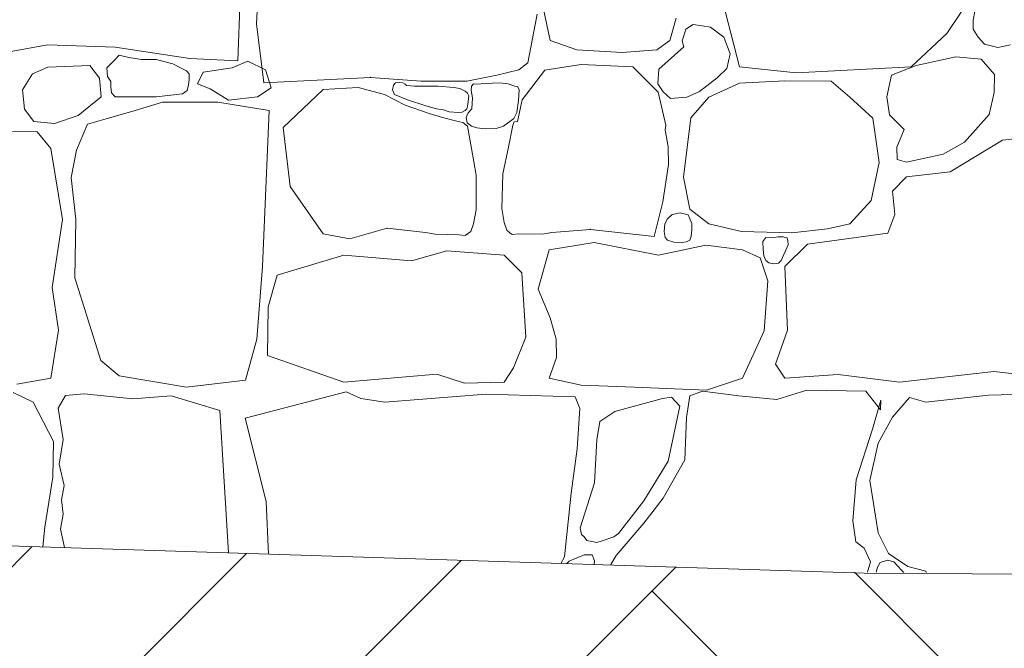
# Model space of a CAD drawing. Header units: millimetres. Extents: x 16408 to 141596, y -21057 to 26364.
# Tile 129 of 144: x 84413 to 85231, y -5563 to -5041. Entities that reach past the tile are written whole.
import ezdxf

# ---------------------------------------------------------------- set-up
doc = ezdxf.new("R2010")
doc.units = ezdxf.units.MM
doc.header["$MEASUREMENT"] = 0
doc.linetypes.add('Wipeout_Contour', pattern=[1000, 0, -1000])
doc.layers.add('0_Nr_pióra__1', color=7, linetype='Continuous', lineweight=13)
doc.layers.add('0_Nr_pióra__101', color=7, linetype='Continuous', lineweight=5, true_color=0xb2b2b2)
doc.layers.add('_elementy3d_Nr_pióra__101', color=7, linetype='Continuous', lineweight=5, true_color=0xb2b2b2)
doc.layers.add('_elementy3d', color=7, linetype='Continuous')
doc.styles.add('STYL_AUTOMATYCZNY_2', font='txt')
doc.dimstyles.new('STYL_AUTOMATYCZNY__1', dxfattribs={"dimtxt": 150, "dimasz": 95, "dimexe": 0.18, "dimexo": 0.0625, "dimgap": 0.09, "dimtad": 1, "dimtih": 1, "dimtoh": 1, "dimdec": 0, "dimlfac": 0.1, "dimzin": 0, "dimdsep": 46, "dimtxsty": 'STYL_AUTOMATYCZNY_2', "dimblk": 'ARROWHEAD_6', "dimblk1": 'ARROWHEAD_6', "dimblk2": 'ARROWHEAD_6', "dimcen": 0.09, "dimse1": 1, "dimse2": 1, "dimclrd": 7, "dimclre": 7, "dimclrt": 7, "dimadec": 1, "dimazin": 0, "dimtfac": 1, "dimtdec": 4, "dimtmove": 0, "dimatfit": 3, "dimfxl": 0, "dimtolj": 1, "dimtzin": 0, "dimarcsym": 0})

# ---------------------------------------------------------------- blocks, each defined once
blk = doc.blocks.new('*X4')
at = {"layer": '_elementy3d_Nr_pióra__101', "color": 253, "linetype": 'Continuous', "lineweight": 5, "true_color": 0xb2b2b2}
for p, q in [((84594.08, -5074.94), (84598.77, -4953.34)), ((84613.43, -4962.67), (84609.54, -5044.08)), ((84840.7, -4998.16), (84853.33, -5058.1)), ((84834.87, -5076.43), (84842.63, -5036.08)), ((84998.71, -5033.58), (85010.6, -5079.89)), ((85182.99, -5052.15), (85196.36, -5032.09)), ((85206.08, -5033.94), (85204.9, -5041.19)), ((84609.54, -5044.08), (84615.51, -5093.1)), ((84952.89, -5058.1), (84958.09, -5039.52)), ((84972.24, -5044.81), (84966.19, -5048.75)), ((84979.64, -5045.71), (84972.24, -5044.81)), ((84986.64, -5046.83), (84979.64, -5045.71)), ((85204.9, -5041.19), (85204.81, -5048.65)), ((84964.36, -5054.16), (84962.98, -5058.38)), ((84966.19, -5048.75), (84964.36, -5054.16)), ((84997.65, -5055.13), (84986.64, -5046.83)), ((85153.41, -5079.89), (85182.99, -5052.15)), ((85204.81, -5048.65), (85208.87, -5055.37)), ((84379.33, -5071.97), (84435.81, -5061.57)), ((84435.81, -5061.57), (84492.03, -5063.55)), ((84853.33, -5058.1), (84875.62, -5065.78)), ((84942, -5065.78), (84952.89, -5058.1)), ((84962.98, -5058.38), (84964.36, -5063.33)), ((85003.05, -5069.12), (84997.65, -5055.13)), ((85208.87, -5055.37), (85214.11, -5061)), ((85214.11, -5061), (85225.24, -5063.75)), ((85225.24, -5063.75), (85235.89, -5061.7)), ((84492.03, -5063.55), (84554.2, -5072.96)), ((84495.57, -5070.33), (84492.03, -5073.7)), ((84503.4, -5072.15), (84495.57, -5070.33)), ((84875.62, -5065.78), (84913.26, -5068)), ((84913.26, -5068), (84942, -5065.78)), ((84964.36, -5063.33), (84943.61, -5081.75)), ((85000.2, -5081.21), (85003.05, -5069.12)), ((84470.98, -5078.66), (84436.3, -5080.14)), ((84479.15, -5089.31), (84470.98, -5078.66)), ((84492.03, -5073.7), (84485.1, -5080.85)), ((84514.09, -5073.91), (84503.4, -5072.15)), ((84526.21, -5073.7), (84514.09, -5073.91)), ((84539.93, -5077.33), (84526.21, -5073.7)), ((84545.82, -5080.58), (84539.93, -5077.33)), ((84554.2, -5072.96), (84594.08, -5074.94)), ((84589.45, -5080.6), (84602.45, -5075.18)), ((84602.45, -5075.18), (84616.89, -5082.4)), ((84827.29, -5082.44), (84834.87, -5076.43)), ((84849.12, -5082.62), (84879.09, -5077.91)), ((84879.09, -5077.91), (84922.18, -5079.89)), ((85157.48, -5078.66), (85136.92, -5086.83)), ((85190.42, -5071.72), (85157.48, -5078.66)), ((85211.47, -5073.45), (85190.42, -5071.72)), ((85222.62, -5086.33), (85211.47, -5073.45)), ((84423.42, -5085.59), (84415.11, -5098.99)), ((84436.3, -5080.14), (84423.42, -5085.59)), ((84485.1, -5080.85), (84485.71, -5087.96)), ((84551.39, -5083.33), (84545.82, -5080.58)), ((84553.48, -5085.65), (84551.39, -5083.33)), ((84553.54, -5090.77), (84553.48, -5085.65)), ((84560.56, -5093.96), (84565.26, -5084.21)), ((84565.26, -5084.21), (84589.45, -5080.6)), ((84616.89, -5082.4), (84621.59, -5097.21)), ((84784.1, -5091.78), (84809.11, -5086.77)), ((84809.11, -5086.77), (84827.29, -5082.44)), ((84830.2, -5107.32), (84849.12, -5082.62)), ((84922.18, -5079.89), (84943.16, -5100.93)), ((84943.61, -5081.75), (84943, -5093.95)), ((84992.23, -5089), (85000.2, -5081.21)), ((85010.6, -5079.89), (85057.91, -5084.85)), ((85057.91, -5084.85), (85153.41, -5079.89)), ((85136.92, -5086.83), (85133.19, -5104.76)), ((85222.37, -5101.19), (85222.62, -5086.33)), ((84480.52, -5104.89), (84479.15, -5089.31)), ((84485.71, -5087.96), (84488.58, -5092.15)), ((84488.58, -5092.15), (84488.46, -5096.5)), ((84551.88, -5099.59), (84553.04, -5094.74)), ((84553.04, -5094.74), (84553.54, -5090.77)), ((84571.04, -5098.29), (84560.56, -5093.96)), ((84615.51, -5093.1), (84704.23, -5088.61)), ((84704.23, -5088.61), (84746.38, -5091.78)), ((84724.98, -5093.12), (84723.24, -5095.14)), ((84728.59, -5092.78), (84724.98, -5093.12)), ((84731.17, -5093.29), (84728.59, -5092.78)), ((84733.12, -5094.2), (84731.17, -5093.29)), ((84734.18, -5095.37), (84733.12, -5094.2)), ((84746.38, -5091.78), (84784.1, -5091.78)), ((84789.83, -5094.05), (84787.99, -5095.84)), ((84792.06, -5094.26), (84789.83, -5094.05)), ((84800.03, -5093.71), (84792.06, -5094.26)), ((84811.19, -5093.18), (84800.03, -5093.71)), ((84818.5, -5093.89), (84811.19, -5093.18)), ((84823.97, -5095.84), (84818.5, -5093.89)), ((84943, -5093.95), (84947.31, -5100.55)), ((84977.56, -5100.27), (84992.23, -5089)), ((85010.6, -5093.52), (84985.34, -5105.16)), ((85048.25, -5091.53), (85010.6, -5093.52)), ((85086.89, -5091.78), (85048.25, -5091.53)), ((85102.24, -5105.16), (85086.89, -5091.78)), ((84415.11, -5098.99), (84416.73, -5115.06)), ((84488.46, -5096.5), (84489.02, -5101.57)), ((84489.02, -5101.57), (84492.03, -5104.91)), ((84526.21, -5104.91), (84547.97, -5102.23)), ((84547.97, -5102.23), (84551.88, -5099.59)), ((84586.2, -5107.68), (84571.04, -5098.29)), ((84621.59, -5097.21), (84610.39, -5104.79)), ((84664.91, -5098.59), (84631.63, -5130.28)), ((84694.07, -5096.98), (84664.91, -5098.59)), ((84715.86, -5102.87), (84694.07, -5096.98)), ((84733, -5111.69), (84715.86, -5102.87)), ((84723.24, -5095.14), (84722.59, -5099.08)), ((84722.59, -5099.08), (84724.28, -5102.87)), ((84724.28, -5102.87), (84735.04, -5107.36)), ((84740.64, -5095.91), (84734.18, -5095.37)), ((84760.53, -5095.84), (84740.64, -5095.91)), ((84773.3, -5097.01), (84760.53, -5095.84)), ((84778.35, -5097.83), (84773.3, -5097.01)), ((84782.91, -5100.01), (84778.35, -5097.83)), ((84784.75, -5101.67), (84782.91, -5100.01)), ((84785.87, -5103.89), (84784.75, -5101.67)), ((84787.99, -5095.84), (84787.75, -5099.6)), ((84787.75, -5099.6), (84788.91, -5105.67)), ((84826.39, -5096.15), (84823.97, -5095.84)), ((84827.6, -5098.84), (84826.39, -5096.15)), ((84827.2, -5107.83), (84827.6, -5098.84)), ((84943.16, -5100.93), (84949.57, -5128.31)), ((84947.31, -5100.55), (84953.27, -5106.23)), ((84967.01, -5105.16), (84977.56, -5100.27)), ((85218.06, -5119.6), (85222.37, -5101.19)), ((84461.32, -5120.27), (84480.52, -5104.89)), ((84492.03, -5104.91), (84526.21, -5104.91)), ((84531.41, -5109.12), (84508.62, -5116.05)), ((84554.44, -5109.12), (84531.41, -5109.12)), ((84577.48, -5109.12), (84554.44, -5109.12)), ((84620.07, -5116.15), (84577.48, -5109.12)), ((84610.39, -5104.79), (84586.2, -5107.68)), ((84735.04, -5107.36), (84750.07, -5112.21)), ((84784.69, -5112.43), (84785.36, -5109.05)), ((84785.36, -5109.05), (84785.61, -5106.43)), ((84785.61, -5106.43), (84785.87, -5103.89)), ((84788.91, -5105.67), (84788.28, -5114.64)), ((84825.63, -5117.77), (84827.2, -5107.83)), ((84826.43, -5125.18), (84830.2, -5107.32)), ((84953.27, -5106.23), (84967.01, -5105.16)), ((84985.34, -5105.16), (84970.23, -5122.25)), ((85121.56, -5122.49), (85102.24, -5105.16)), ((85133.19, -5104.76), (85135.19, -5119.77)), ((84416.73, -5115.06), (84424.66, -5125.22)), ((84508.62, -5116.05), (84484.6, -5122.99)), ((84614.39, -5245.79), (84620.07, -5116.15)), ((84753, -5118.52), (84733, -5111.69)), ((84750.07, -5112.21), (84759.14, -5114.65)), ((84763.98, -5121.88), (84753, -5118.52)), ((84759.14, -5114.65), (84764.84, -5115.63)), ((84764.84, -5115.63), (84769.42, -5117.14)), ((84769.42, -5117.14), (84776.91, -5117.82)), ((84776.91, -5117.82), (84780.34, -5117.54)), ((84780.34, -5117.54), (84782.91, -5116.28)), ((84782.91, -5116.28), (84784.18, -5114.69)), ((84785.38, -5118.06), (84783.81, -5122.03)), ((84784.18, -5114.69), (84784.69, -5112.43)), ((84788.28, -5114.64), (84785.38, -5118.06)), ((84823.18, -5122.74), (84825.63, -5117.77)), ((85197.6, -5142.31), (85218.06, -5119.6)), ((84424.66, -5125.22), (84441.75, -5126.95)), ((84441.75, -5126.95), (84461.32, -5120.27)), ((84469.22, -5127.62), (84460.15, -5149.13)), ((84484.6, -5122.99), (84469.22, -5127.62)), ((84775.86, -5125.03), (84763.98, -5121.88)), ((84780.93, -5126.02), (84775.86, -5125.03)), ((84784.91, -5129.26), (84780.93, -5126.02)), ((84783.81, -5122.03), (84784.62, -5126.29)), ((84784.62, -5126.29), (84787.99, -5129.26)), ((84814.79, -5129.26), (84823.18, -5122.74)), ((84822.36, -5128.32), (84823.44, -5125.47)), ((84823.44, -5125.47), (84826.43, -5125.18)), ((84970.23, -5122.25), (84964.29, -5171.53)), ((85126.76, -5159.4), (85121.56, -5122.49)), ((85135.19, -5119.77), (85147.57, -5131.91)), ((84427.38, -5133.89), (84396.42, -5133.39)), ((84438.78, -5147.68), (84427.38, -5133.89)), ((84631.63, -5130.28), (84637.52, -5179.34)), ((84787.99, -5147.68), (84784.91, -5129.26)), ((84787.99, -5129.26), (84792.43, -5130.56)), ((84792.43, -5130.56), (84799.45, -5131.27)), ((84799.45, -5131.27), (84808.69, -5131.13)), ((84808.69, -5131.13), (84814.79, -5129.26)), ((84818.78, -5146.64), (84822.36, -5128.32)), ((84949.57, -5128.31), (84949.06, -5132.09)), ((84949.06, -5132.09), (84951.47, -5146.19)), ((85147.57, -5131.91), (85141.38, -5146.52)), ((85296.42, -5133.39), (85229.06, -5140.82)), ((85179.77, -5152.46), (85197.6, -5142.31)), ((85229.06, -5140.82), (85185.71, -5167.08)), ((84448.44, -5206.71), (84438.78, -5147.68)), ((84460.15, -5149.13), (84455.62, -5171.73)), ((84791.98, -5169.78), (84787.99, -5147.68)), ((84814.18, -5168.62), (84818.78, -5146.64)), ((84951.47, -5146.19), (84951.65, -5161.02)), ((85141.38, -5146.52), (85141.62, -5156.92)), ((85120.08, -5190.85), (85126.76, -5159.4)), ((85141.62, -5156.92), (85149.55, -5159.15)), ((85149.55, -5159.15), (85179.77, -5152.46)), ((84813.4, -5197.47), (84814.18, -5168.62)), ((84951.65, -5161.02), (84947.07, -5191.93)), ((85185.71, -5167.08), (85149.55, -5171.29)), ((84455.62, -5171.73), (84459.53, -5206.54)), ((84791.98, -5198.63), (84791.98, -5169.78)), ((84964.29, -5171.53), (84969.49, -5198.04)), ((85149.55, -5171.29), (85137.91, -5183.18)), ((84637.52, -5179.34), (84664.91, -5218.59)), ((85137.91, -5183.18), (85139.64, -5202.49)), ((84947.07, -5191.93), (84939.88, -5220.88)), ((85102.24, -5210.17), (85120.08, -5190.85)), ((84789.9, -5210.3), (84791.98, -5198.63)), ((84815.16, -5209.18), (84813.4, -5197.47)), ((84961.49, -5201.13), (84954.83, -5202.61)), ((84968.15, -5202.67), (84961.49, -5201.13)), ((84969.49, -5198.04), (84985.34, -5210.17)), ((84439.77, -5263.18), (84448.44, -5206.71)), ((84459.53, -5206.54), (84458.59, -5255)), ((84817.43, -5215.54), (84815.16, -5209.18)), ((84950.91, -5206.21), (84948.59, -5210.33)), ((84954.83, -5202.61), (84950.91, -5206.21)), ((84969.49, -5206.21), (84968.15, -5202.67)), ((84971.01, -5210.04), (84969.49, -5206.21)), ((85139.64, -5202.49), (85133.95, -5218.1)), ((84687.13, -5222.8), (84718.01, -5213.98)), ((84718.01, -5213.98), (84749.95, -5217.52)), ((84749.95, -5217.52), (84757.93, -5218.97)), ((84784.91, -5218.59), (84787.45, -5216.59)), ((84787.45, -5216.59), (84789.9, -5210.3)), ((84819.92, -5217.6), (84817.43, -5215.54)), ((84821.88, -5218.98), (84819.92, -5217.6)), ((84854.9, -5217.49), (84846.88, -5218.73)), ((84886.92, -5214.83), (84854.9, -5217.49)), ((84939.88, -5220.88), (84886.92, -5214.83)), ((84948.59, -5210.33), (84948.14, -5216.66)), ((84948.14, -5216.66), (84949.01, -5221.59)), ((84970.47, -5220.46), (84971.24, -5215.35)), ((84971.24, -5215.35), (84971.01, -5210.04)), ((84985.34, -5210.17), (85012.34, -5216.61)), ((85012.34, -5216.61), (85054.19, -5217.85)), ((85054.19, -5217.85), (85083.67, -5214.38)), ((85083.67, -5214.38), (85102.24, -5210.17)), ((84664.91, -5218.59), (84687.13, -5222.8)), ((84757.93, -5218.97), (84777.79, -5219.32)), ((84777.79, -5219.32), (84782.91, -5219.91)), ((84782.91, -5219.91), (84784.91, -5218.59)), ((84827.02, -5218.54), (84821.88, -5218.98)), ((84846.88, -5218.73), (84827.02, -5218.54)), ((84852.58, -5231.72), (84889.98, -5225.78)), ((84889.98, -5225.78), (84943.48, -5236.18)), ((84949.01, -5221.59), (84950.91, -5223.79)), ((84950.91, -5223.79), (84956.22, -5225.61)), ((84956.22, -5225.61), (84962.52, -5225.67)), ((84962.52, -5225.67), (84966.57, -5225.29)), ((84966.57, -5225.29), (84969.49, -5223.79)), ((84969.49, -5223.79), (84970.47, -5220.46)), ((85032.45, -5221.59), (85030.14, -5225.03)), ((85030.14, -5225.03), (85030.43, -5231.65)), ((85037.79, -5222), (85032.45, -5221.59)), ((85042.88, -5220.94), (85037.79, -5222)), ((85046.99, -5221.07), (85042.88, -5220.94)), ((85048.28, -5221.59), (85046.99, -5221.07)), ((85050.31, -5221.88), (85048.28, -5221.59)), ((85050.92, -5224.32), (85050.31, -5221.88)), ((85051.05, -5227.73), (85050.92, -5224.32)), ((85133.95, -5218.1), (85067.07, -5227.26)), ((84767.63, -5232.71), (84738.16, -5240.88)), ((84815.2, -5236.18), (84767.63, -5232.71)), ((84843.42, -5264.41), (84852.58, -5231.72)), ((84943.48, -5236.18), (84982.86, -5228.01)), ((84982.86, -5228.01), (85013.33, -5231.72)), ((85013.33, -5231.72), (85027.94, -5238.41)), ((85030.43, -5231.65), (85030.94, -5236.93)), ((85045.19, -5240.63), (85051.05, -5227.73)), ((85067.07, -5227.26), (85048.25, -5245.59)), ((84682.14, -5236.18), (84626.65, -5252.78)), ((84738.16, -5240.88), (84682.14, -5236.18)), ((84830.04, -5251.04), (84815.2, -5236.18)), ((85027.94, -5238.41), (85034.38, -5257.48)), ((85030.94, -5236.93), (85032.45, -5240.63)), ((85032.45, -5240.63), (85035.12, -5242.53)), ((85043, -5242.85), (85045.19, -5240.63)), ((84609.72, -5305.94), (84614.39, -5245.79)), ((85035.12, -5242.53), (85039.24, -5243.4)), ((85039.24, -5243.4), (85043, -5242.85)), ((85048.25, -5245.59), (85050.48, -5298.59)), ((84458.59, -5255), (84480.14, -5323.61)), ((84626.65, -5252.78), (84619.13, -5279.24)), ((84833.26, -5304.29), (84830.04, -5251.04)), ((85034.38, -5257.48), (85031.16, -5299.09)), ((84444.97, -5298.59), (84439.77, -5263.18)), ((84853.33, -5288.44), (84843.42, -5264.41)), ((84619.13, -5279.24), (84618.64, -5319.55)), ((84858.53, -5306.02), (84853.33, -5288.44)), ((84438.78, -5338.47), (84444.97, -5298.59)), ((85031.16, -5299.09), (85013.33, -5338.47)), ((85050.48, -5298.59), (85040.57, -5326.83)), ((84600.33, -5340.04), (84609.72, -5305.94)), ((84823.11, -5329.8), (84833.26, -5304.29)), ((84858.78, -5321.38), (84858.53, -5306.02)), ((84480.14, -5323.61), (84495.5, -5336.49)), ((84618.64, -5319.55), (84682.14, -5341.69)), ((84852.58, -5338.47), (84858.78, -5321.38)), ((84815.2, -5341.69), (84823.11, -5329.8)), ((85040.57, -5326.83), (85048.25, -5338.47)), ((84410.54, -5343.42), (84438.78, -5338.47)), ((84495.5, -5336.49), (84551.47, -5345.9)), ((84551.47, -5345.9), (84600.33, -5340.04)), ((84682.14, -5341.69), (84759.21, -5335)), ((84759.21, -5335), (84782.24, -5342.43)), ((84879.09, -5344.17), (84852.58, -5338.47)), ((85013.33, -5338.47), (84983.36, -5348.38)), ((85048.25, -5338.47), (85092.58, -5335.25)), ((85092.58, -5335.25), (85143.61, -5341.69)), ((85143.61, -5341.69), (85221.87, -5332.77)), ((85221.87, -5332.77), (85310.54, -5343.42)), ((84782.24, -5342.43), (84815.2, -5341.69)), ((84923.42, -5345.9), (84879.09, -5344.17)), ((84983.36, -5348.38), (84923.42, -5345.9)), ((85066.58, -5348.38), (85041.81, -5356.06)), ((85115.62, -5349.12), (85066.58, -5348.38)), ((84423.92, -5358.28), (84407.32, -5350.36)), ((84450.91, -5352.84), (84444.9, -5363.32)), ((84466.51, -5351.29), (84450.91, -5352.84)), ((84506.89, -5355.56), (84466.51, -5351.29)), ((84538.59, -5353.08), (84506.89, -5355.56)), ((84579.15, -5365.21), (84538.59, -5353.08)), ((84600, -5371.49), (84683.91, -5349.62)), ((84683.91, -5349.62), (84696.05, -5355.31)), ((84696.05, -5355.31), (84716.07, -5358.28)), ((84716.07, -5358.28), (84800.03, -5351.6)), ((84800.03, -5351.6), (84874.09, -5353.83)), ((84874.09, -5353.83), (84878.05, -5363.73)), ((84946.7, -5355.31), (84907.05, -5366.04)), ((84954.13, -5354.32), (84946.7, -5355.31)), ((84961.17, -5361.74), (84954.13, -5354.32)), ((84969.49, -5353.08), (84966.76, -5371.16)), ((84979.89, -5349.12), (84969.49, -5353.08)), ((85010.11, -5353.08), (84979.89, -5349.12)), ((85041.81, -5356.06), (85010.11, -5353.08)), ((85127.75, -5364.72), (85115.62, -5349.12)), ((85121.32, -5380.82), (85128, -5356.8)), ((85128, -5356.8), (85127.75, -5364.72)), ((85152.03, -5354.57), (85137.66, -5370.92)), ((85165.4, -5358.28), (85152.03, -5354.57)), ((85217.66, -5352.59), (85165.4, -5358.28)), ((85307.32, -5350.36), (85217.66, -5352.59)), ((84441.01, -5390.98), (84423.92, -5358.28)), ((84444.9, -5363.32), (84448.91, -5389.35)), ((84878.05, -5363.73), (84875.82, -5397.17)), ((84951.41, -5407.32), (84961.17, -5361.74)), ((84586.29, -5483.53), (84579.15, -5365.21)), ((84617.67, -5440.9), (84600, -5371.49)), ((84907.05, -5366.04), (84894.69, -5374.38)), ((84966.76, -5371.16), (84965.28, -5406.33)), ((85137.66, -5370.92), (85125.77, -5392.46)), ((84894.69, -5374.38), (84892.21, -5389.49)), ((85107.69, -5422.93), (85121.32, -5380.82)), ((84448.91, -5389.35), (84445.63, -5409.9)), ((84892.21, -5389.49), (84890.23, -5425.41)), ((84440.26, -5420.7), (84441.01, -5390.98)), ((84875.82, -5397.17), (84870.87, -5433.83)), ((85125.77, -5392.46), (85119.09, -5423.42)), ((84445.63, -5409.9), (84449.64, -5427.42)), ((84931.35, -5440.27), (84951.41, -5407.32)), ((84965.28, -5406.33), (84947.2, -5438.04)), ((84433.82, -5462.06), (84440.26, -5420.7)), ((84449.64, -5427.42), (84447.68, -5439.54)), ((84890.23, -5425.41), (84878.24, -5462.82)), ((85104.72, -5456.86), (85107.69, -5422.93)), ((85119.09, -5423.42), (85126.02, -5466.77)), ((84870.87, -5433.83), (84865.22, -5486.83)), ((84947.2, -5438.04), (84931.35, -5458.84)), ((84447.68, -5439.54), (84448.82, -5451.41)), ((84619.41, -5484.58), (84617.67, -5440.9)), ((84910.29, -5467.26), (84931.35, -5440.27)), ((84448.82, -5451.41), (84446.61, -5463.86)), ((84431.93, -5478.6), (84433.82, -5462.06)), ((84878.24, -5462.82), (84879.53, -5468.14)), ((84931.35, -5458.84), (84908.31, -5485.59)), ((85107.45, -5474.2), (85104.72, -5456.86)), ((84446.61, -5463.86), (84449.97, -5479.08)), ((84879.53, -5468.14), (84881.56, -5470.24)), ((84881.56, -5470.24), (84883.81, -5473.23)), ((84896.67, -5473.46), (84906.44, -5470.07)), ((84906.44, -5470.07), (84910.29, -5467.26)), ((85126.02, -5466.77), (85134.44, -5484.11)), ((84449.97, -5479.08), (84449.95, -5479.18)), ((84883.81, -5473.23), (84886.63, -5473.77)), ((84886.63, -5473.77), (84892.15, -5474.82)), ((84892.15, -5474.82), (84896.67, -5473.46)), ((85114.38, -5479.65), (85107.45, -5474.2)), ((84865.22, -5486.83), (84862.22, -5492.34)), ((84876.44, -5487.21), (84869.34, -5490.38)), ((84881.65, -5484.97), (84876.44, -5487.21)), ((84888.25, -5485.1), (84881.65, -5484.97)), ((84890.34, -5489.99), (84888.25, -5485.1)), ((84908.31, -5485.59), (84903.85, -5493.12)), ((85119.58, -5491.04), (85114.38, -5479.65)), ((85134.44, -5484.11), (85150.54, -5494.76)), ((84869.34, -5490.38), (84867.08, -5492.49)), ((84890.1, -5493.23), (84890.34, -5489.99)), ((84903.85, -5493.12), (84903.81, -5493.66)), ((85116.84, -5500.46), (85119.58, -5491.04)), ((85125.37, -5495.27), (85124, -5500.69)), ((85127.59, -5491.54), (85125.37, -5495.27)), ((85133.63, -5489.41), (85127.59, -5491.54)), ((85138.86, -5491), (85133.63, -5489.41)), ((85148.73, -5501.41), (85138.86, -5491)), ((85150.54, -5494.76), (85165.4, -5498.72)), ((85165.4, -5498.72), (85166.82, -5501.62))]:
    blk.add_line(p, q, dxfattribs=at)
for p in [(84704.23, -5088.61), (84718.01, -5213.98), (84819.92, -5217.6), (84819.92, -5217.6), (84886.92, -5214.83), (84784.91, -5218.59), (84784.91, -5218.59)]:
    blk.add_point(p, dxfattribs=at)
blk = doc.blocks.new('Wypełnienie_2_4', base_point=(0, 0))
at = {"color": 254, "linetype": 'Wipeout_Contour', "lineweight": 0, "ltscale": 1023619.489982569}
blk.add_wipeout([(80843.91, -4580), (80843.91, -5380), (81664.8, -5390.27), (85145.05, -5501.36), (88568.85, -5541.95), (88568.85, -2730), (87198.86, -2730), (87198.86, -3330), (86098.89, -3330), (86098.89, -4019.84), (85013.81, -4019.84), (85013.81, -4580)], dxfattribs=at).dxf.layer = '_elementy3d'
at = {"layer": '_elementy3d_Nr_pióra__101', "color": 253, "linetype": 'Continuous', "lineweight": 5, "true_color": 0xb2b2b2, "flags": 128}
blk.add_lwpolyline([(80843.91, -4580), (80843.91, -5380), (81664.8, -5390.27), (85145.05, -5501.36), (88568.85, -5541.95), (88568.85, -2730), (87198.86, -2730), (87198.86, -3330), (86098.89, -3330), (86098.89, -4019.84), (85013.81, -4019.84), (85013.81, -4580)], close=True, dxfattribs=at)
at = {"layer": '_elementy3d_Nr_pióra__101', "color": 253, "linetype": 'Continuous', "lineweight": 5, "true_color": 0xb2b2b2}
blk.add_blockref('*X4', (0, 0), dxfattribs=at)
blk = doc.blocks.new('*D207')
at = {"layer": '0_Nr_pióra__1', "color": 7, "linetype": 'Continuous', "lineweight": 13}
for p, q in [((84178.98, -1697.07), (84078.98, -1797.07)), ((86328.98, -1797.07), (86428.98, -1697.07)), ((84128.98, -1747.07), (86378.98, -1747.07)), ((86378.98, -1747.07), (86453.98, -1747.07))]:
    blk.add_line(p, q, dxfattribs=at)
at = {"layer": '0_Nr_pióra__1', "color": 7, "lineweight": 13, "insert": (85078.22, -1717.07), "char_height": 150, "attachment_point": 7, "style": 'STYL_AUTOMATYCZNY_2'}
blk.add_mtext('\\A1;{\\pql;\\fCentury Gothic|b0|i0|c238|p34;225}', dxfattribs=at)
blk = doc.blocks.new('ARROWHEAD_6')
at = {"color": 0, "linetype": 'Continuous', "lineweight": 0}
for p, q in [((-0.5, -0.5), (0.5, 0.5)), ((0, 0), (-1, 0))]:
    blk.add_line(p, q, dxfattribs=at)

msp = doc.modelspace()

# ---------------------------------------------------------------- block references
at = {"layer": '_elementy3d_Nr_pióra__101', "color": 253, "linetype": 'Continuous', "lineweight": 5, "true_color": 0xb2b2b2}
msp.add_blockref('Wypełnienie_2_4', (0, 0), dxfattribs=at)

# ---------------------------------------------------------------- next in the draw order: wipeouts: each hides what was drawn before it
at = {"color": 254, "linetype": 'Wipeout_Contour', "lineweight": 0, "ltscale": 2476930.245840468}
msp.add_wipeout([(84128.98, -3747.58), (84128.98, -3771.75), (84361.89, -3934.79), (84378.98, -3934.79), (84378.98, -3946.75), (84611.89, -4109.79), (84628.98, -4109.79), (84628.98, -4121.75), (84861.89, -4284.79), (84878.98, -4284.79), (84878.98, -4296.75), (85111.89, -4459.79), (85128.98, -4459.79), (85128.98, -4471.75), (85361.89, -4634.79), (85378.98, -4634.79), (85378.98, -4646.75), (85611.89, -4809.79), (85628.98, -4809.79), (85628.98, -4821.75), (85861.89, -4984.79), (85878.98, -4984.79), (85878.98, -4996.75), (86111.89, -5159.79), (86128.98, -5159.79), (86128.98, -5171.75), (86361.89, -5334.79), (86378.98, -5334.79), (86378.98, -5322.58)], dxfattribs=at)

# ---------------------------------------------------------------- next in the draw order: wipeouts: each hides what was drawn before it
at = {"color": 254, "linetype": 'Wipeout_Contour', "lineweight": 0, "ltscale": 1011959.782160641}
msp.add_wipeout([(88568.85, -5541.95), (86378.98, -5507.79), (86378.98, -6056.36), (86134.67, -6056.36), (86134.67, -5506.36), (85083.17, -5499.39), (81659.78, -5390.11), (80854.55, -5380), (80560.88, -5380), (79643.91, -5325.76), (79643.91, -6533.63), (88568.85, -6533.63)], dxfattribs=at)

# ---------------------------------------------------------------- next in the draw order: hatches: boundary and pattern name
at = {"layer": '0_Nr_pióra__101', "linetype": 'Continuous', "lineweight": 5, "true_color": 0xb2b2b2}
h = msp.add_hatch(dxfattribs=at)
h.set_pattern_fill('Grunt_0004', color=253, style=0, pattern_type=2)
h.set_pattern_definition([(45, (0, 0), (-275.7716, 275.7716), []), (45, (-91.9, 91.9), (-551.543, 551.543), []), (45, (-183.85, 183.85), (-551.543, 551.543), []), (135, (-275.77, 275.77), (91.92388, 91.92388), [390, -390])])
h.paths.add_polyline_path([(88568.85, -5541.95), (86378.98, -5507.79), (86378.98, -6056.36), (86134.67, -6056.36), (86134.67, -5506.36), (85083.17, -5499.39), (81659.78, -5390.11), (80854.55, -5380), (80560.88, -5380), (79643.91, -5325.76), (79643.91, -6533.63), (88568.85, -6533.63)])

# ---------------------------------------------------------------- next in the draw order: linework, layer by layer
at = {"layer": '0_Nr_pióra__1', "color": 7, "linetype": 'Continuous', "lineweight": 13}
for p, q in [((81659.78, -5390.11), (85114.32, -5500.38)), ((85114.32, -5500.38), (86134.8, -5506.36))]:
    msp.add_line(p, q, dxfattribs=at)

# ---------------------------------------------------------------- next in the draw order: dimensions: what is measured, and where the dimension line sits
at = {"color": 7, "linetype": 'Continuous', "lineweight": 13}
dim = msp.add_linear_dim(base=(86378.98, -1747.07), p1=(84128.98, -3776.85), p2=(86378.98, -5328.69), dimstyle='STYL_AUTOMATYCZNY__1', dxfattribs=at)
dim.commit()
dim.dimension.update_dxf_attribs({"geometry": '*D207', "text_midpoint": (85249.75, -1642.07), "dimtype": 160})

doc.saveas('drawing.dxf')
